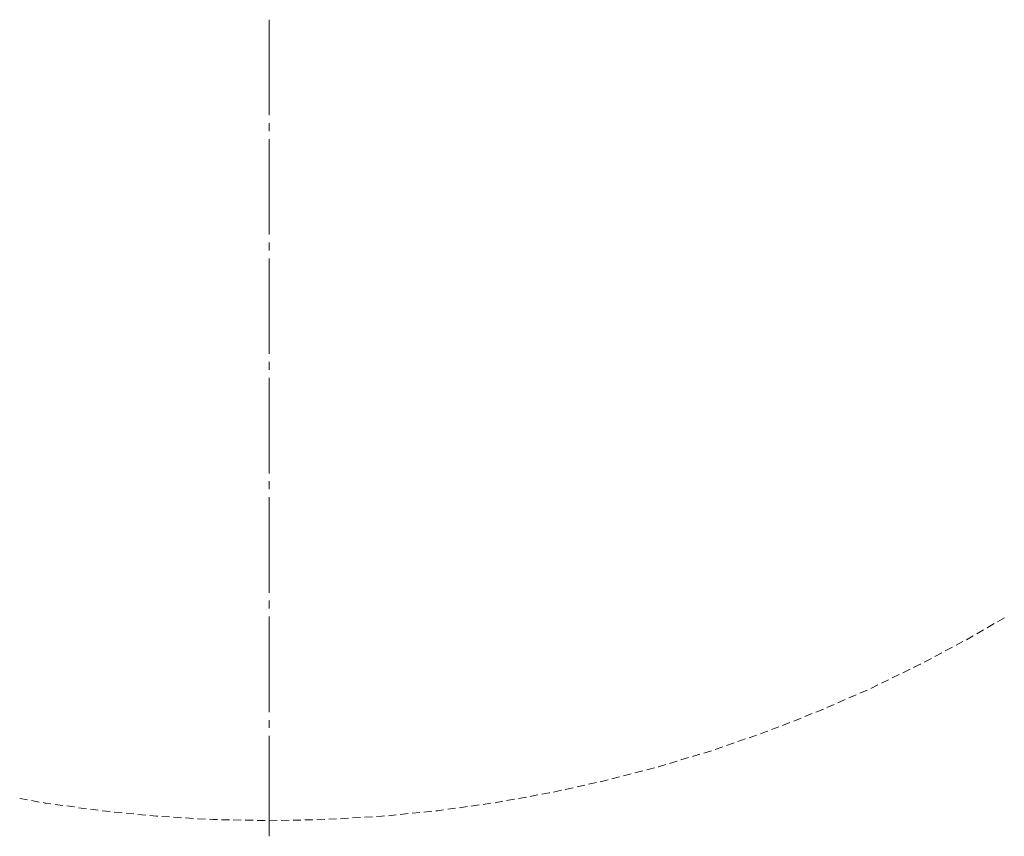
# Model space of a CAD drawing. Header units: millimetres. Extents: x 43 to 573, y 6 to 798.
# Tile 7 of 10: x 246 to 403, y 335 to 465. Entities that reach past the tile are written whole.
import ezdxf

# ---------------------------------------------------------------- set-up
doc = ezdxf.new("R2010")
doc.units = ezdxf.units.MM
doc.header["$MEASUREMENT"] = 0
doc.layers.get('0').update_dxf_attribs({"linetype": 'CONTINUOUS'})

msp = doc.modelspace()

# ---------------------------------------------------------------- linework, layer by layer
at = {"color": 0, "linetype": 'Continuous', "lineweight": 20, "true_color": 0x000007}
for points in [[(285.58, 465.32), (285.58, 450.07)], [(285.58, 448.79), (285.58, 447.54)], [(285.58, 446.26), (285.58, 431.01)], [(285.58, 429.74), (285.58, 428.48)], [(285.58, 427.21), (285.58, 411.96)], [(285.58, 410.69), (285.58, 409.43)], [(285.58, 408.15), (285.58, 392.9)], [(285.58, 391.63), (285.58, 390.37)], [(285.58, 389.1), (285.58, 373.85)], [(285.58, 372.58), (285.58, 371.32)], [(285.58, 370.05), (285.58, 354.8)], [(401.8, 369.22), (402.9, 369.86)], [(398.51, 367.28), (399.6, 367.93)], [(400.15, 368.26), (401.26, 368.91)], [(396.86, 366.34), (397.4, 366.66), (397.95, 366.97)], [(393.48, 364.56), (394.61, 365.15)], [(395.19, 365.45), (396.3, 366.04)], [(390.13, 362.75), (391.25, 363.35)], [(391.81, 363.65), (392.94, 364.26)], [(386.72, 361.07), (387.86, 361.64)], [(388.42, 361.91), (389.48, 362.42)], [(389.48, 362.42), (389.56, 362.46)], [(383.28, 359.41), (384.42, 359.96)], [(385, 360.24), (386.14, 360.78)], [(379.84, 357.81), (381, 358.32)], [(381.58, 358.58), (382.72, 359.15)], [(376.33, 356.29), (377.51, 356.78)], [(378.07, 357.05), (379.24, 357.56)], [(373.16, 354.88), (374.02, 355.26)], [(374.58, 355.52), (375.75, 356.02)], [(369.29, 353.37), (370.48, 353.85)], [(371.07, 354.09), (372.25, 354.55)], [(372.84, 354.78), (373.16, 354.88)], [(285.58, 353.52), (285.58, 352.27)], [(365.75, 351.99), (366.92, 352.45)], [(367.52, 352.68), (368.69, 353.14)], [(285.58, 350.99), (285.58, 335.74), (285.58, 334.97)], [(360.35, 350.08), (361.56, 350.5)], [(362.16, 350.7), (363.36, 351.11)], [(363.96, 351.32), (364.79, 351.62)], [(364.79, 351.62), (365.17, 351.75)], [(356.75, 348.83), (357.96, 349.26)], [(358.55, 349.44), (359.76, 349.87)], [(351.29, 347.16), (352.5, 347.52)], [(353.11, 347.7), (354.32, 348.07)], [(354.93, 348.26), (356.17, 348.61)], [(345.82, 345.57), (347.04, 345.88)], [(347.65, 346.05), (347.72, 346.05)], [(347.72, 346.05), (348.86, 346.41)], [(349.47, 346.61), (350.68, 346.97)], [(340.26, 344.13), (341.5, 344.44)], [(342.11, 344.61), (343.33, 344.94)], [(343.95, 345.09), (345.2, 345.42)], [(332.83, 342.46), (334.09, 342.71)], [(334.7, 342.86), (335.94, 343.14)], [(336.55, 343.27), (337.81, 343.53)], [(338.42, 343.67), (339.02, 343.8)], [(339.02, 343.8), (339.65, 343.96)], [(245.75, 341.02), (247.01, 340.79)], [(325.36, 341), (326.61, 341.23)], [(327.23, 341.33), (328.47, 341.57)], [(329.11, 341.68), (330.24, 341.88)], [(330.24, 341.88), (330.35, 341.91)], [(330.96, 342.03), (332.22, 342.31)], [(247.62, 340.67), (248.88, 340.44)], [(249.5, 340.34), (249.79, 340.28)], [(249.79, 340.28), (250.74, 340.14)], [(251.39, 340.06), (252.63, 339.89)], [(253.28, 339.81), (254.52, 339.65)], [(255.16, 339.53), (256.43, 339.37)], [(314.06, 339.28), (315.3, 339.45)], [(315.94, 339.53), (317.2, 339.7)], [(317.83, 339.8), (319.09, 339.98)], [(319.73, 340.06), (320.97, 340.23)], [(321.62, 340.32), (322.86, 340.56)], [(323.47, 340.66), (324.73, 340.89)], [(257.05, 339.28), (258.3, 339.12)], [(258.93, 339.03), (260.19, 338.9)], [(260.83, 338.84), (262.11, 338.7)], [(262.74, 338.64), (263.98, 338.54)], [(264.62, 338.47), (265.9, 338.36)], [(266.52, 338.29), (267.6, 338.16)], [(267.6, 338.16), (267.78, 338.16)], [(268.41, 338.11), (269.68, 338.06)], [(270.31, 338.01), (271.58, 337.93)], [(272.21, 337.91), (273.49, 337.83)], [(298.88, 337.91), (300.15, 337.98)], [(300.78, 338.01), (302.05, 338.08)], [(302.68, 338.11), (303.54, 338.17)], [(303.54, 338.17), (303.95, 338.22)], [(304.6, 338.26), (305.84, 338.39)], [(306.47, 338.46), (307.74, 338.59)], [(308.39, 338.64), (309.63, 338.77)], [(310.27, 338.84), (311.53, 338.97)], [(312.17, 339.03), (312.47, 339.05)], [(312.47, 339.05), (313.41, 339.2)], [(274.13, 337.78), (275.39, 337.71)], [(276.03, 337.68), (276.6, 337.65)], [(276.6, 337.65), (277.31, 337.63)], [(277.94, 337.61), (279.21, 337.58)], [(279.84, 337.58), (281.11, 337.55)], [(281.74, 337.55), (283.01, 337.53)], [(283.66, 337.5), (284.92, 337.48)], [(285.56, 337.48), (285.58, 337.46)], [(285.58, 337.46), (286.83, 337.5)], [(287.46, 337.5), (288.74, 337.53)], [(289.37, 337.55), (290.64, 337.56)], [(291.27, 337.58), (292.54, 337.61)], [(293.19, 337.61), (294.44, 337.63)], [(295.09, 337.68), (296.33, 337.73)], [(296.97, 337.78), (298.25, 337.86)]]:
    msp.add_lwpolyline(points, dxfattribs=at)

doc.saveas('drawing.dxf')
